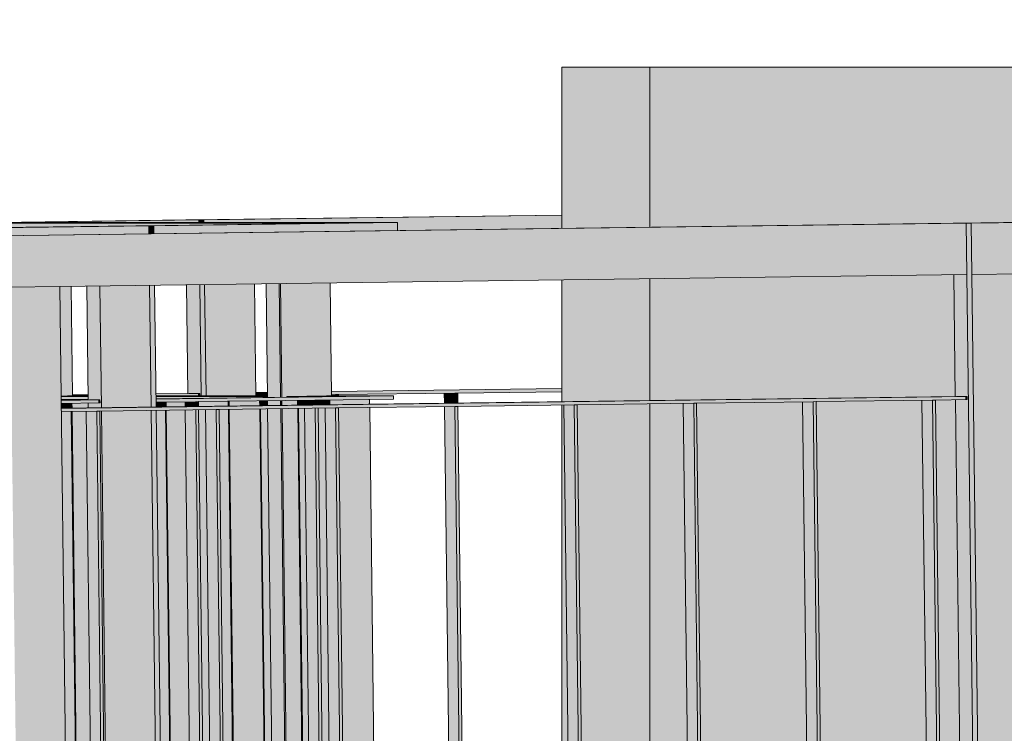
# Model space of a CAD drawing. Header units: centimetres. Extents: x -5472 to 10427, y -400 to 1902.
# Tile 78 of 91: x -3937 to -3841, y 1451 to 1521. Entities that reach past the tile are written whole.
import ezdxf

# ---------------------------------------------------------------- set-up
doc = ezdxf.new("R2010")
doc.units = ezdxf.units.CM
doc.header["$LTSCALE"] = 0.1
doc.header["$MEASUREMENT"] = 0
for name, color, linetype in [('2_kładka_IFC.K_IR', 7, 'Continuous'), ('3_lądowisko.K_IR', 7, 'Continuous'), ('5_opisy.K_IR', 7, 'Continuous')]:
    doc.layers.add(name, color=color, linetype=linetype)
doc.dimstyles.new('GENERATED_STYLE__3', dxfattribs={"dimtxt": 0.18, "dimasz": 18.24, "dimexe": 0.18, "dimexo": 0.0625, "dimgap": 0.09, "dimtad": 0, "dimtih": 1, "dimtoh": 1, "dimdec": 4, "dimzin": 0, "dimdsep": 46, "dimcen": 0.09, "dimadec": 0, "dimazin": 0, "dimtfac": 1, "dimtdec": 4, "dimtmove": 0, "dimatfit": 3, "dimldrblk": 'ARROWHEAD_5', "dimfxl": 1, "dimtolj": 1, "dimtzin": 0, "dimarcsym": 0})

# ---------------------------------------------------------------- blocks, each defined once
blk = doc.blocks.new('ElemPrzekroju_458_1')
at = {"layer": '3_lądowisko.K_IR', "linetype": 'Continuous', "lineweight": 0, "true_color": 0x893309}
for points in [[(-3875.809, 1516), (-3884.392, 1516), (-3884.392, 1500.341), (-3875.809, 1500.454)], [(-3875.809, 1516), (-3884.392, 1516), (-3884.392, 1500.341), (-3875.809, 1500.454)], [(-3884.392, 1483.488), (-3875.809, 1483.601), (-3875.809, 1495.437), (-3884.392, 1495.324)], [(-3884.392, 1483.488), (-3875.809, 1483.601), (-3875.809, 1495.437), (-3884.392, 1495.324)], [(-3884.185, 1483.178), (-3884.392, 1483.175), (-3884.392, 1412.983), (-3883.322, 1412.997)], [(-3884.185, 1483.178), (-3884.392, 1483.175), (-3884.392, 1412.983), (-3883.322, 1412.997)], [(-3882.877, 1483.195), (-3882.014, 1413.014), (-3875.809, 1413.095), (-3875.809, 1483.288)], [(-3882.877, 1483.195), (-3882.014, 1413.014), (-3875.809, 1413.095), (-3875.809, 1483.288)], [(-3884.392, 1412.669), (-3884.392, 1400.84), (-3875.809, 1400.953), (-3875.809, 1412.782)], [(-3884.392, 1412.669), (-3884.392, 1400.84), (-3875.809, 1400.953), (-3875.809, 1412.782)]]:
    blk.add_hatch(color=36, dxfattribs=at).paths.add_polyline_path(points)
at = {"layer": '3_lądowisko.K_IR', "linetype": 'Continuous', "lineweight": 0, "true_color": 0xe75e33}
for points in [[(-3875.809, 1516), (-3875.809, 1500.454), (-3803.277, 1501.408), (-3803.277, 1516)], [(-3875.809, 1483.601), (-3846.134, 1483.991), (-3846.279, 1495.825), (-3875.809, 1495.437)], [(-3839.689, 1495.912), (-3839.543, 1484.078), (-3803.277, 1484.555), (-3803.277, 1496.391)], [(-3872.581, 1483.33), (-3875.809, 1483.288), (-3875.809, 1413.095), (-3871.718, 1413.149)], [(-3871.273, 1483.347), (-3870.41, 1413.166), (-3860.114, 1413.302), (-3860.976, 1483.483)], [(-3859.669, 1483.5), (-3858.806, 1413.319), (-3848.509, 1413.454), (-3849.372, 1483.635)], [(-3846.13, 1483.678), (-3848.065, 1483.652), (-3847.202, 1413.471), (-3845.267, 1413.497)], [(-3837.121, 1483.796), (-3839.539, 1483.765), (-3838.676, 1413.584), (-3836.258, 1413.615)], [(-3825.517, 1483.949), (-3835.813, 1483.814), (-3834.95, 1413.633), (-3824.654, 1413.768)], [(-3824.209, 1483.966), (-3823.346, 1413.785), (-3813.049, 1413.92), (-3813.912, 1484.101)], [(-3812.605, 1484.119), (-3811.742, 1413.938), (-3803.277, 1414.049), (-3803.277, 1484.241)], [(-3803.277, 1413.736), (-3838.672, 1413.27), (-3838.527, 1401.443), (-3803.277, 1401.906)], [(-3875.809, 1412.782), (-3875.809, 1400.953), (-3845.623, 1401.35), (-3845.143, 1401.35), (-3845.143, 1401.356), (-3844.634, 1401.363), (-3844.719, 1408.249), (-3845.202, 1408.249), (-3845.263, 1413.184)], [(-3845.546, 1401.062), (-3845.566, 1400.85), (-3845.56, 1400.35), (-3845.13, 1400.355), (-3845.14, 1401.149), (-3845.497, 1401.145)]]:
    blk.add_hatch(color=13, dxfattribs=at).paths.add_polyline_path(points)
at = {"layer": '3_lądowisko.K_IR', "linetype": 'Continuous', "lineweight": 0, "true_color": 0xa13e14}
for points in [[(-3811.878, 1424.985), (-3811.742, 1413.938), (-3803.277, 1414.049), (-3803.277, 1462.413)], [(-3813.119, 1419.583), (-3814.424, 1413.902), (-3813.049, 1413.92)], [(-3816.134, 1406.462), (-3816.134, 1401.737), (-3803.277, 1401.906), (-3803.277, 1413.736), (-3814.497, 1413.588)]]:
    blk.add_hatch(color=34, dxfattribs=at).paths.add_polyline_path(points)
at = {"layer": '3_lądowisko.K_IR', "color": 7, "linetype": 'Continuous', "lineweight": 15}
for p, q in [((-3884.392, 1516), (-3875.809, 1516)), ((-3884.392, 1500.341), (-3884.392, 1516)), ((-3875.809, 1516), (-3803.277, 1516)), ((-3875.809, 1500.454), (-3875.809, 1516)), ((-3803.277, 1501.408), (-3803.277, 1516)), ((-3803.277, 1484.555), (-3803.277, 1496.391)), ((-3884.392, 1483.488), (-3884.392, 1495.324)), ((-3875.809, 1483.601), (-3875.809, 1495.437)), ((-3803.277, 1414.049), (-3803.277, 1484.241)), ((-3884.392, 1412.983), (-3884.392, 1483.175)), ((-3875.809, 1413.095), (-3875.809, 1483.288)), ((-3803.277, 1401.906), (-3803.277, 1413.736)), ((-3884.392, 1400.84), (-3884.392, 1412.669)), ((-3875.809, 1400.953), (-3875.809, 1412.782))]:
    blk.add_line(p, q, dxfattribs=at)
blk = doc.blocks.new('ElemPrzekroju_648_1')
at = {"layer": '2_kładka_IFC.K_IR', "linetype": 'Continuous', "lineweight": 0, "true_color": 0xe8e8e8}
for points in [[(-3845.857, 1500.848), (-3844.585, 1500.848), (-3453.739, 1505.986), (-3455.011, 1505.986)], [(-3884.392, 1501.632), (-3920.442, 1501.158), (-3919.17, 1501.158), (-3884.392, 1501.616)], [(-4307.755, 1495.565), (-4306.483, 1495.565), (-3924.512, 1500.586), (-3925.784, 1500.586)], [(-3846.341, 1500.842), (-4219.781, 1495.932), (-4218.509, 1495.932), (-3845.069, 1500.842)], [(-3920.926, 1501.152), (-3944.617, 1500.841), (-3938.384, 1500.841), (-3933.549, 1500.904), (-3938.51, 1500.904), (-3919.654, 1501.152)], [(-3933.422, 1500.904), (-3933.549, 1500.904), (-3938.384, 1500.841), (-3938.257, 1500.841)], [(-3933.422, 1500.904), (-3938.257, 1500.841), (-3911.924, 1500.841), (-3907.089, 1500.904)], [(-3925.301, 1500.593), (-3925.784, 1500.586), (-3924.512, 1500.586), (-3924.029, 1500.593)], [(-3925.301, 1500.593), (-3924.029, 1500.593), (-3900.347, 1500.904), (-3906.962, 1500.904), (-3911.797, 1500.841), (-3906.454, 1500.841)], [(-3920.442, 1501.158), (-3920.926, 1501.152), (-3919.654, 1501.152), (-3919.17, 1501.158)], [(-3906.962, 1500.904), (-3907.089, 1500.904), (-3911.924, 1500.841), (-3911.797, 1500.841)], [(-3845.857, 1500.848), (-3846.341, 1500.842), (-3845.069, 1500.842), (-3844.585, 1500.848)], [(-3923.828, 1484.261), (-3923.828, 1484.248), (-3919.573, 1484.303), (-3920.591, 1484.303)], [(-3914.128, 1484.388), (-3914.128, 1484.375), (-3912.994, 1484.39), (-3912.994, 1484.403)], [(-3906.76, 1484.485), (-3906.76, 1484.472), (-3884.392, 1484.766), (-3884.392, 1484.779)], [(-3933.039, 1484.041), (-3933.038, 1483.998), (-3930.416, 1483.998), (-3930.417, 1484.049), (-3932.413, 1484.049)], [(-3930.285, 1483.674), (-3933.034, 1483.638), (-3933.033, 1483.625), (-3929.267, 1483.674)], [(-3846.006, 1483.993), (-3933.024, 1482.849), (-3933.024, 1482.836), (-3844.989, 1483.993)], [(-3930.418, 1484.174), (-3931.944, 1484.154), (-3931.943, 1484.141), (-3930.418, 1484.161)], [(-3912.99, 1484.049), (-3923.825, 1484.049), (-3923.825, 1483.998), (-3912.989, 1483.998)], [(-3923.822, 1483.759), (-3923.822, 1483.746), (-3900.75, 1484.049), (-3907.238, 1484.049), (-3911.106, 1483.998), (-3905.636, 1483.998)]]:
    blk.add_hatch(color=254, dxfattribs=at).paths.add_polyline_path(points)
at = {"layer": '2_kładka_IFC.K_IR', "linetype": 'Continuous', "lineweight": 0, "true_color": 0xd1d1d1}
for points in [[(-3844.585, 1500.848), (-3844.524, 1495.848), (-3458.513, 1500.923), (-3458.328, 1485.924), (-3453.493, 1485.988), (-3453.739, 1505.986)], [(-3919.17, 1501.158), (-3919.167, 1500.904), (-3900.347, 1500.904), (-3900.337, 1500.132), (-3884.392, 1500.341), (-3884.392, 1501.616)], [(-4306.483, 1495.565), (-4306.474, 1494.792), (-4219.799, 1495.932), (-4219.781, 1495.932), (-3924.503, 1499.814), (-3924.512, 1500.586)], [(-4218.509, 1495.932), (-4218.447, 1490.932), (-3845.007, 1495.842), (-3845.069, 1500.842)], [(-3938.51, 1500.904), (-3933.422, 1500.904), (-3919.65, 1500.904), (-3919.654, 1501.152)], [(-3924.512, 1500.586), (-3924.503, 1499.814), (-3924.019, 1499.82), (-3924.029, 1500.593)], [(-3924.029, 1500.593), (-3924.019, 1499.82), (-3900.337, 1500.132), (-3900.347, 1500.904)], [(-3919.17, 1501.158), (-3919.654, 1501.152), (-3919.65, 1500.904), (-3919.167, 1500.904)], [(-3843.93, 1408.249), (-3843.447, 1408.255), (-3844.524, 1495.848), (-3844.585, 1500.848), (-3845.069, 1500.842), (-3845.007, 1495.842)], [(-3843.054, 1376.358), (-3838.219, 1376.422), (-3838.367, 1388.421), (-3839.689, 1495.912), (-3844.524, 1495.848), (-3843.447, 1408.255)], [(-3919.092, 1494.868), (-3919.576, 1494.862), (-3919.443, 1484.049), (-3918.959, 1484.049)], [(-3914.257, 1494.932), (-3919.092, 1494.868), (-3918.959, 1484.049), (-3914.124, 1484.049)], [(-3911.725, 1494.965), (-3911.589, 1483.92), (-3911.105, 1483.926), (-3911.106, 1483.998), (-3907.238, 1484.049), (-3906.755, 1484.049), (-3906.89, 1495.028)], [(-3936.535, 1375.129), (-3931.7, 1375.193), (-3931.848, 1387.192), (-3933.169, 1494.683), (-3938.004, 1494.619)], [(-3933.169, 1494.683), (-3933.039, 1484.041), (-3932.413, 1484.049), (-3931.942, 1484.049), (-3932.073, 1494.697)], [(-3924.441, 1494.798), (-3929.276, 1494.734), (-3929.131, 1482.9), (-3924.296, 1482.964)], [(-3923.958, 1494.804), (-3924.441, 1494.798), (-3924.296, 1482.964), (-3923.812, 1482.97)], [(-3919.573, 1484.303), (-3923.828, 1484.248), (-3923.825, 1484.049), (-3919.57, 1484.049)], [(-3912.994, 1484.39), (-3914.128, 1484.375), (-3914.124, 1484.075), (-3912.99, 1484.09)], [(-3884.392, 1484.766), (-3906.76, 1484.472), (-3906.756, 1484.172), (-3884.392, 1484.466)], [(-3894.492, 1484.333), (-3894.782, 1484.329), (-3894.77, 1483.352), (-3894.48, 1483.356)], [(-3932.067, 1483.698), (-3933.034, 1483.698), (-3933.034, 1483.638), (-3932.066, 1483.651)], [(-3929.267, 1483.674), (-3933.033, 1483.625), (-3933.03, 1483.325), (-3929.264, 1483.374)], [(-3933.03, 1483.325), (-3933.024, 1482.849), (-3932.057, 1482.862), (-3932.062, 1483.338)], [(-3933.024, 1482.836), (-3933.02, 1482.536), (-3844.985, 1483.693), (-3844.989, 1483.993)], [(-3930.413, 1483.698), (-3931.991, 1483.698), (-3931.99, 1483.652), (-3930.412, 1483.673)], [(-3930.408, 1483.359), (-3931.986, 1483.339), (-3931.98, 1482.863), (-3930.403, 1482.883)], [(-3931.943, 1484.141), (-3931.942, 1484.049), (-3930.417, 1484.049), (-3930.418, 1484.161)], [(-3923.822, 1483.746), (-3923.818, 1483.446), (-3900.747, 1483.749), (-3900.75, 1484.049)], [(-3923.818, 1483.446), (-3923.812, 1482.97), (-3922.899, 1482.982), (-3922.905, 1483.458)], [(-3922.828, 1483.459), (-3922.823, 1482.983), (-3920.987, 1483.007), (-3920.993, 1483.483)], [(-3919.685, 1483.5), (-3919.976, 1483.496), (-3919.97, 1483.021), (-3919.68, 1483.024)], [(-3919.685, 1483.5), (-3919.68, 1483.024), (-3916.794, 1483.062), (-3916.8, 1483.538)], [(-3916.723, 1483.539), (-3916.717, 1483.063), (-3913.741, 1483.102), (-3913.747, 1483.578)], [(-3913.671, 1483.579), (-3913.665, 1483.103), (-3912.978, 1483.112), (-3912.984, 1483.588)], [(-3910.059, 1483.627), (-3911.585, 1483.607), (-3911.579, 1483.131), (-3910.053, 1483.151)], [(-3909.389, 1483.636), (-3909.982, 1483.628), (-3909.976, 1483.152), (-3909.383, 1483.16)], [(-3908.081, 1483.653), (-3908.371, 1483.649), (-3908.366, 1483.173), (-3908.075, 1483.177)], [(-3908.081, 1483.653), (-3908.075, 1483.177), (-3907, 1483.191), (-3907.006, 1483.667)], [(-3903.553, 1483.712), (-3906.93, 1483.668), (-3906.924, 1483.192), (-3903.056, 1483.243), (-3903.062, 1483.719)], [(-3906.096, 1484.181), (-3906.386, 1484.177), (-3906.384, 1484.049), (-3906.094, 1484.049)], [(-3870.7, 1413.149), (-3870.41, 1413.153), (-3871.273, 1483.347), (-3871.563, 1483.344)], [(-3859.096, 1413.302), (-3858.806, 1413.306), (-3859.669, 1483.5), (-3859.959, 1483.496)], [(-3847.492, 1413.454), (-3847.202, 1413.458), (-3848.065, 1483.652), (-3848.355, 1483.649)], [(-3932.053, 1482.548), (-3933.02, 1482.536), (-3932.172, 1413.53), (-3931.204, 1413.543)], [(-3930.602, 1482.567), (-3931.976, 1482.549), (-3931.127, 1413.504), (-3929.753, 1413.522)], [(-3928.721, 1412.386), (-3928.431, 1412.39), (-3929.294, 1482.585), (-3929.584, 1482.581)], [(-3924.292, 1482.65), (-3929.127, 1482.587), (-3928.264, 1412.406), (-3923.429, 1412.469)], [(-3924.292, 1482.65), (-3923.429, 1412.469), (-3922.945, 1412.476), (-3923.808, 1482.657)], [(-3923.808, 1482.657), (-3922.958, 1413.531), (-3922.045, 1413.543), (-3922.895, 1482.669)], [(-3922.819, 1482.67), (-3921.968, 1413.504), (-3920.133, 1413.528), (-3920.983, 1482.694)], [(-3919.676, 1482.711), (-3919.966, 1482.707), (-3919.112, 1413.302), (-3918.822, 1413.306)], [(-3918.997, 1482.72), (-3919.676, 1482.711), (-3918.825, 1413.505), (-3918.146, 1413.514)], [(-3917.117, 1412.539), (-3916.827, 1412.543), (-3917.69, 1482.737), (-3917.98, 1482.733)], [(-3916.79, 1482.749), (-3917.69, 1482.737), (-3916.839, 1413.531), (-3915.939, 1413.543)], [(-3916.714, 1482.75), (-3915.862, 1413.504), (-3912.886, 1413.543), (-3913.737, 1482.789)], [(-3913.661, 1482.79), (-3912.809, 1413.504), (-3912.122, 1413.513), (-3912.974, 1482.799)], [(-3910.049, 1482.838), (-3911.575, 1482.817), (-3910.722, 1413.426), (-3910.239, 1413.432), (-3910.239, 1413.504), (-3909.197, 1413.518)], [(-3909.973, 1482.839), (-3909.12, 1413.504), (-3908.527, 1413.512), (-3909.379, 1482.846)], [(-3908.072, 1482.864), (-3908.362, 1482.86), (-3907.508, 1413.455), (-3907.218, 1413.458)], [(-3908.072, 1482.864), (-3907.219, 1413.529), (-3906.541, 1413.538), (-3907.393, 1482.872)], [(-3905.513, 1412.692), (-3905.222, 1412.695), (-3906.086, 1482.89), (-3906.376, 1482.886)], [(-3903.052, 1482.93), (-3906.086, 1482.89), (-3905.233, 1413.515), (-3902.199, 1413.555)], [(-3893.908, 1412.844), (-3893.618, 1412.848), (-3894.481, 1483.042), (-3894.772, 1483.038)], [(-3894.481, 1483.042), (-3893.634, 1414.139), (-3893.629, 1414.139), (-3894.476, 1483.042)], [(-3882.304, 1412.997), (-3882.014, 1413), (-3882.877, 1483.195), (-3883.167, 1483.191)]]:
    blk.add_hatch(color=254, dxfattribs=at).paths.add_polyline_path(points)
at = {"layer": '2_kładka_IFC.K_IR', "linetype": 'Continuous', "lineweight": 0, "true_color": 0x939393}
for points in [[(-3938.257, 1500.841), (-3938.252, 1500.423), (-3911.923, 1500.769), (-3911.924, 1500.841)], [(-3938.257, 1500.841), (-3938.252, 1500.423), (-3911.923, 1500.769), (-3911.924, 1500.841)], [(-3911.797, 1500.841), (-3911.924, 1500.841), (-3911.923, 1500.769), (-3911.796, 1500.77)], [(-3911.797, 1500.841), (-3911.924, 1500.841), (-3911.923, 1500.769), (-3911.796, 1500.77)], [(-3911.797, 1500.841), (-3911.796, 1500.77), (-3906.454, 1500.841)], [(-3911.797, 1500.841), (-3911.796, 1500.77), (-3906.454, 1500.841)], [(-3845.007, 1495.842), (-3846.279, 1495.825), (-3846.134, 1483.991), (-3846.006, 1483.993), (-3844.989, 1483.993), (-3844.985, 1483.693), (-3846.13, 1483.678), (-3845.267, 1413.497), (-3845.14, 1413.499), (-3844.122, 1413.499), (-3844.118, 1413.199), (-3845.263, 1413.184), (-3845.202, 1408.249), (-3843.93, 1408.249)], [(-3845.007, 1495.842), (-3846.279, 1495.825), (-3846.134, 1483.991), (-3846.006, 1483.993), (-3844.989, 1483.993), (-3844.985, 1483.693), (-3846.13, 1483.678), (-3845.267, 1413.497), (-3845.14, 1413.499), (-3844.122, 1413.499), (-3844.118, 1413.199), (-3845.263, 1413.184), (-3845.202, 1408.249), (-3843.93, 1408.249)], [(-3919.576, 1494.862), (-3920.848, 1494.845), (-3920.718, 1484.302), (-3920.591, 1484.303), (-3919.573, 1484.303), (-3919.57, 1484.049), (-3919.443, 1484.049)], [(-3919.576, 1494.862), (-3920.848, 1494.845), (-3920.718, 1484.302), (-3920.591, 1484.303), (-3919.573, 1484.303), (-3919.57, 1484.049), (-3919.443, 1484.049)], [(-3911.852, 1494.963), (-3913.124, 1494.946), (-3912.988, 1483.902), (-3911.716, 1483.918)], [(-3911.852, 1494.963), (-3913.124, 1494.946), (-3912.988, 1483.902), (-3911.716, 1483.918)], [(-3911.725, 1494.965), (-3911.852, 1494.963), (-3911.716, 1483.918), (-3911.589, 1483.92)], [(-3911.725, 1494.965), (-3911.852, 1494.963), (-3911.716, 1483.918), (-3911.589, 1483.92)], [(-3930.548, 1494.717), (-3930.412, 1483.673), (-3930.285, 1483.674), (-3929.267, 1483.674), (-3929.264, 1483.374), (-3930.408, 1483.359), (-3930.403, 1482.883), (-3929.131, 1482.9), (-3929.276, 1494.734)], [(-3930.548, 1494.717), (-3930.412, 1483.673), (-3930.285, 1483.674), (-3929.267, 1483.674), (-3929.264, 1483.374), (-3930.408, 1483.359), (-3930.403, 1482.883), (-3929.131, 1482.9), (-3929.276, 1494.734)], [(-3895.799, 1484.316), (-3895.787, 1483.338), (-3894.77, 1483.352), (-3894.782, 1484.329)], [(-3895.799, 1484.316), (-3895.787, 1483.338), (-3894.77, 1483.352), (-3894.782, 1484.329)], [(-3933.038, 1483.998), (-3933.034, 1483.698), (-3930.413, 1483.698), (-3930.416, 1483.998)], [(-3933.038, 1483.998), (-3933.034, 1483.698), (-3930.413, 1483.698), (-3930.416, 1483.998)], [(-3931.991, 1483.698), (-3932.067, 1483.698), (-3932.066, 1483.651), (-3931.99, 1483.652)], [(-3931.991, 1483.698), (-3932.067, 1483.698), (-3932.066, 1483.651), (-3931.99, 1483.652)], [(-3932.062, 1483.338), (-3932.057, 1482.862), (-3931.98, 1482.863), (-3931.986, 1483.339)], [(-3932.062, 1483.338), (-3932.057, 1482.862), (-3931.98, 1482.863), (-3931.986, 1483.339)], [(-3912.989, 1483.998), (-3923.825, 1483.998), (-3923.822, 1483.759), (-3912.988, 1483.902)], [(-3912.989, 1483.998), (-3923.825, 1483.998), (-3923.822, 1483.759), (-3912.988, 1483.902)], [(-3922.828, 1483.459), (-3922.905, 1483.458), (-3922.899, 1482.982), (-3922.823, 1482.983)], [(-3922.828, 1483.459), (-3922.905, 1483.458), (-3922.899, 1482.982), (-3922.823, 1482.983)], [(-3920.993, 1483.483), (-3920.987, 1483.007), (-3919.97, 1483.021), (-3919.976, 1483.496)], [(-3920.993, 1483.483), (-3920.987, 1483.007), (-3919.97, 1483.021), (-3919.976, 1483.496)], [(-3916.723, 1483.539), (-3916.8, 1483.538), (-3916.794, 1483.062), (-3916.717, 1483.063)], [(-3916.723, 1483.539), (-3916.8, 1483.538), (-3916.794, 1483.062), (-3916.717, 1483.063)], [(-3913.671, 1483.579), (-3913.747, 1483.578), (-3913.741, 1483.102), (-3913.665, 1483.103)], [(-3913.671, 1483.579), (-3913.747, 1483.578), (-3913.741, 1483.102), (-3913.665, 1483.103)], [(-3912.984, 1483.588), (-3912.978, 1483.112), (-3911.706, 1483.129), (-3911.712, 1483.605)], [(-3912.984, 1483.588), (-3912.978, 1483.112), (-3911.706, 1483.129), (-3911.712, 1483.605)], [(-3911.585, 1483.607), (-3911.712, 1483.605), (-3911.706, 1483.129), (-3911.579, 1483.131)], [(-3911.585, 1483.607), (-3911.712, 1483.605), (-3911.706, 1483.129), (-3911.579, 1483.131)], [(-3911.106, 1483.998), (-3911.105, 1483.926), (-3905.636, 1483.998)], [(-3911.106, 1483.998), (-3911.105, 1483.926), (-3905.636, 1483.998)], [(-3909.982, 1483.628), (-3910.059, 1483.627), (-3910.053, 1483.151), (-3909.976, 1483.152)], [(-3909.982, 1483.628), (-3910.059, 1483.627), (-3910.053, 1483.151), (-3909.976, 1483.152)], [(-3909.389, 1483.636), (-3909.383, 1483.16), (-3908.366, 1483.173), (-3908.371, 1483.649)], [(-3909.389, 1483.636), (-3909.383, 1483.16), (-3908.366, 1483.173), (-3908.371, 1483.649)], [(-3906.93, 1483.668), (-3907.006, 1483.667), (-3907, 1483.191), (-3906.924, 1483.192)], [(-3906.93, 1483.668), (-3907.006, 1483.667), (-3907, 1483.191), (-3906.924, 1483.192)], [(-3906.386, 1484.177), (-3906.756, 1484.172), (-3906.755, 1484.049), (-3906.384, 1484.049)], [(-3906.386, 1484.177), (-3906.756, 1484.172), (-3906.755, 1484.049), (-3906.384, 1484.049)], [(-3872.581, 1483.33), (-3871.718, 1413.149), (-3870.7, 1413.149), (-3871.563, 1483.344)], [(-3872.581, 1483.33), (-3871.718, 1413.149), (-3870.7, 1413.149), (-3871.563, 1483.344)], [(-3860.976, 1483.483), (-3860.114, 1413.302), (-3859.096, 1413.302), (-3859.959, 1483.496)], [(-3860.976, 1483.483), (-3860.114, 1413.302), (-3859.096, 1413.302), (-3859.959, 1483.496)], [(-3849.372, 1483.635), (-3848.509, 1413.454), (-3847.492, 1413.454), (-3848.355, 1483.649)], [(-3849.372, 1483.635), (-3848.509, 1413.454), (-3847.492, 1413.454), (-3848.355, 1483.649)], [(-3931.976, 1482.549), (-3932.053, 1482.548), (-3931.204, 1413.504), (-3931.127, 1413.504)], [(-3931.976, 1482.549), (-3932.053, 1482.548), (-3931.204, 1413.504), (-3931.127, 1413.504)], [(-3930.602, 1482.567), (-3929.739, 1412.386), (-3928.721, 1412.386), (-3929.584, 1482.581)], [(-3930.602, 1482.567), (-3929.739, 1412.386), (-3928.721, 1412.386), (-3929.584, 1482.581)], [(-3929.127, 1482.587), (-3929.294, 1482.585), (-3928.441, 1413.18), (-3928.401, 1413.18), (-3928.397, 1412.88), (-3928.437, 1412.879), (-3928.431, 1412.404), (-3928.264, 1412.406)], [(-3929.127, 1482.587), (-3929.294, 1482.585), (-3928.441, 1413.18), (-3928.401, 1413.18), (-3928.397, 1412.88), (-3928.437, 1412.879), (-3928.431, 1412.404), (-3928.264, 1412.406)], [(-3922.819, 1482.67), (-3922.895, 1482.669), (-3922.045, 1413.504), (-3921.968, 1413.504)], [(-3922.819, 1482.67), (-3922.895, 1482.669), (-3922.045, 1413.504), (-3921.968, 1413.504)], [(-3919.966, 1482.707), (-3920.983, 1482.694), (-3920.13, 1413.302), (-3919.112, 1413.302)], [(-3919.966, 1482.707), (-3920.983, 1482.694), (-3920.13, 1413.302), (-3919.112, 1413.302)], [(-3918.997, 1482.72), (-3918.134, 1412.539), (-3917.117, 1412.539), (-3917.98, 1482.733)], [(-3918.997, 1482.72), (-3918.134, 1412.539), (-3917.117, 1412.539), (-3917.98, 1482.733)], [(-3916.714, 1482.75), (-3916.79, 1482.749), (-3915.939, 1413.504), (-3915.862, 1413.504)], [(-3916.714, 1482.75), (-3916.79, 1482.749), (-3915.939, 1413.504), (-3915.862, 1413.504)], [(-3913.661, 1482.79), (-3913.737, 1482.789), (-3912.885, 1413.504), (-3912.809, 1413.504)], [(-3913.661, 1482.79), (-3913.737, 1482.789), (-3912.885, 1413.504), (-3912.809, 1413.504)], [(-3912.974, 1482.799), (-3912.121, 1413.407), (-3910.849, 1413.424), (-3911.703, 1482.816)], [(-3912.974, 1482.799), (-3912.121, 1413.407), (-3910.849, 1413.424), (-3911.703, 1482.816)], [(-3911.575, 1482.817), (-3911.703, 1482.816), (-3910.849, 1413.424), (-3910.722, 1413.426)], [(-3911.575, 1482.817), (-3911.703, 1482.816), (-3910.849, 1413.424), (-3910.722, 1413.426)], [(-3909.973, 1482.839), (-3910.049, 1482.838), (-3909.196, 1413.504), (-3909.12, 1413.504)], [(-3909.973, 1482.839), (-3910.049, 1482.838), (-3909.196, 1413.504), (-3909.12, 1413.504)], [(-3909.379, 1482.846), (-3908.526, 1413.455), (-3907.508, 1413.455), (-3908.362, 1482.86)], [(-3909.379, 1482.846), (-3908.526, 1413.455), (-3907.508, 1413.455), (-3908.362, 1482.86)], [(-3907.393, 1482.872), (-3906.53, 1412.692), (-3905.513, 1412.692), (-3906.376, 1482.886)], [(-3907.393, 1482.872), (-3906.53, 1412.692), (-3905.513, 1412.692), (-3906.376, 1482.886)], [(-3895.789, 1483.025), (-3894.926, 1412.844), (-3893.908, 1412.844), (-3894.772, 1483.038)], [(-3895.789, 1483.025), (-3894.926, 1412.844), (-3893.908, 1412.844), (-3894.772, 1483.038)], [(-3884.185, 1483.178), (-3883.322, 1412.997), (-3882.304, 1412.997), (-3883.167, 1483.191)], [(-3884.185, 1483.178), (-3883.322, 1412.997), (-3882.304, 1412.997), (-3883.167, 1483.191)]]:
    blk.add_hatch(color=252, dxfattribs=at).paths.add_polyline_path(points)
at = {"layer": '2_kładka_IFC.K_IR', "linetype": 'Continuous', "lineweight": 0, "true_color": 0xa3a3a3}
for points in [[(-3911.725, 1494.965), (-3911.589, 1483.92), (-3911.105, 1483.926), (-3911.106, 1483.998), (-3909.632, 1484.018), (-3907.102, 1495.026)], [(-3933.169, 1494.683), (-3933.129, 1491.376), (-3932.366, 1494.693)], [(-3919.573, 1484.303), (-3919.74, 1484.301), (-3919.737, 1484.049), (-3919.57, 1484.049)], [(-3932.067, 1483.698), (-3933.034, 1483.698), (-3933.034, 1483.638), (-3932.066, 1483.651)], [(-3933.03, 1483.325), (-3933.024, 1482.849), (-3932.057, 1482.862), (-3932.062, 1483.338)], [(-3930.413, 1483.698), (-3931.991, 1483.698), (-3931.99, 1483.652), (-3930.412, 1483.673)], [(-3930.408, 1483.359), (-3931.986, 1483.339), (-3931.98, 1482.863), (-3930.403, 1482.883)], [(-3929.267, 1483.674), (-3929.434, 1483.672), (-3929.43, 1483.372), (-3929.264, 1483.374)], [(-3923.818, 1483.446), (-3923.812, 1482.97), (-3922.899, 1482.982), (-3922.905, 1483.458)], [(-3922.828, 1483.459), (-3922.823, 1482.983), (-3920.987, 1483.007), (-3920.993, 1483.483)], [(-3919.685, 1483.5), (-3919.68, 1483.024), (-3916.794, 1483.062), (-3916.8, 1483.538)], [(-3916.723, 1483.539), (-3916.717, 1483.063), (-3913.741, 1483.102), (-3913.747, 1483.578)], [(-3913.671, 1483.579), (-3913.665, 1483.103), (-3912.978, 1483.112), (-3912.984, 1483.588)], [(-3910.059, 1483.627), (-3911.585, 1483.607), (-3911.579, 1483.131), (-3910.053, 1483.151)], [(-3909.389, 1483.636), (-3909.982, 1483.628), (-3909.976, 1483.152), (-3909.383, 1483.16)], [(-3908.081, 1483.653), (-3908.075, 1483.177), (-3907, 1483.191), (-3907.006, 1483.667)], [(-3906.93, 1483.668), (-3906.924, 1483.192), (-3903.179, 1483.241), (-3903.069, 1483.719)], [(-3845.155, 1483.991), (-3845.151, 1483.691), (-3844.985, 1483.693), (-3844.989, 1483.993)], [(-3932.053, 1482.548), (-3933.02, 1482.536), (-3932.941, 1476.069), (-3932.022, 1480.065)], [(-3931.976, 1482.549), (-3931.795, 1467.769), (-3930.489, 1473.449), (-3930.602, 1482.567)], [(-3922.895, 1482.669), (-3923.808, 1482.657), (-3923.73, 1476.292), (-3922.863, 1480.065)], [(-3920.983, 1482.694), (-3922.819, 1482.67), (-3922.636, 1467.769), (-3920.893, 1475.351)], [(-3919.676, 1482.711), (-3919.497, 1468.142), (-3918.853, 1470.945), (-3918.997, 1482.72)], [(-3916.79, 1482.749), (-3917.69, 1482.737), (-3917.611, 1476.347), (-3916.757, 1480.065)], [(-3913.737, 1482.789), (-3916.714, 1482.75), (-3916.529, 1467.769), (-3913.704, 1480.065)], [(-3913.661, 1482.79), (-3912.809, 1413.504), (-3912.122, 1413.513), (-3912.974, 1482.799)], [(-3910.049, 1482.838), (-3911.575, 1482.817), (-3910.722, 1413.426), (-3910.239, 1413.432), (-3910.239, 1413.504), (-3909.197, 1413.518)], [(-3909.379, 1482.846), (-3909.973, 1482.839), (-3909.787, 1467.769), (-3909.224, 1470.22)], [(-3907.393, 1482.872), (-3908.072, 1482.864), (-3907.983, 1475.622), (-3907.339, 1478.425)], [(-3903.251, 1482.927), (-3906.086, 1482.89), (-3905.942, 1471.231), (-3905.939, 1471.231)], [(-3894.364, 1473.488), (-3893.634, 1414.139), (-3893.629, 1414.139), (-3894.358, 1473.488)]]:
    blk.add_hatch(color=253, dxfattribs=at).paths.add_polyline_path(points)
at = {"layer": '2_kładka_IFC.K_IR', "linetype": 'Continuous', "lineweight": 0, "true_color": 0xaaaaaa}
for points in [[(-3922.09, 1484.284), (-3919.74, 1484.301), (-3919.573, 1484.303), (-3920.591, 1484.303)], [(-3933.038, 1483.998), (-3930.416, 1483.998), (-3930.417, 1484.018), (-3933.038, 1484.018)], [(-3930.285, 1483.674), (-3931.783, 1483.655), (-3929.434, 1483.672), (-3929.267, 1483.674)], [(-3923.825, 1483.998), (-3912.989, 1483.998), (-3912.989, 1484.02), (-3913.23, 1484.018), (-3923.825, 1484.018)], [(-3906.69, 1483.998), (-3905.215, 1484.018), (-3909.632, 1484.018), (-3911.106, 1483.998)], [(-3846.006, 1483.993), (-3847.505, 1483.973), (-3845.155, 1483.991), (-3844.989, 1483.993)]]:
    blk.add_hatch(color=253, dxfattribs=at).paths.add_polyline_path(points)
at = {"layer": '2_kładka_IFC.K_IR', "color": 7, "linetype": 'Continuous', "lineweight": 15}
for p, q in [((-3455.011, 1505.986), (-3845.857, 1500.848)), ((-3453.739, 1505.986), (-3844.585, 1500.848)), ((-3884.392, 1501.632), (-3920.442, 1501.158)), ((-3884.392, 1501.616), (-3919.17, 1501.158)), ((-4307.755, 1495.565), (-3925.784, 1500.586)), ((-4306.483, 1495.565), (-3924.512, 1500.586)), ((-3846.341, 1500.842), (-4219.781, 1495.932)), ((-3845.069, 1500.842), (-4218.509, 1495.932)), ((-3944.617, 1500.841), (-3920.926, 1501.152)), ((-3938.51, 1500.904), (-3919.654, 1501.152)), ((-3933.549, 1500.904), (-3938.51, 1500.904)), ((-3938.384, 1500.841), (-3933.549, 1500.904)), ((-3938.257, 1500.841), (-3933.422, 1500.904)), ((-3911.924, 1500.841), (-3938.257, 1500.841)), ((-3933.422, 1500.904), (-3933.549, 1500.904)), ((-3907.089, 1500.904), (-3933.422, 1500.904)), ((-3925.784, 1500.586), (-3925.301, 1500.593)), ((-3925.784, 1500.586), (-3924.512, 1500.586)), ((-3925.301, 1500.593), (-3906.454, 1500.841)), ((-3925.301, 1500.593), (-3924.029, 1500.593)), ((-3924.512, 1500.586), (-3924.029, 1500.593)), ((-3924.512, 1500.586), (-3924.503, 1499.814)), ((-3924.029, 1500.593), (-3900.347, 1500.904)), ((-3924.029, 1500.593), (-3924.019, 1499.82)), ((-3920.926, 1501.152), (-3920.442, 1501.158)), ((-3920.926, 1501.152), (-3919.654, 1501.152)), ((-3920.442, 1501.158), (-3919.17, 1501.158)), ((-3919.654, 1501.152), (-3919.17, 1501.158)), ((-3919.654, 1501.152), (-3919.65, 1500.904)), ((-3919.17, 1501.158), (-3919.167, 1500.904)), ((-3911.924, 1500.841), (-3907.089, 1500.904)), ((-3911.923, 1500.769), (-3911.924, 1500.841)), ((-3911.797, 1500.841), (-3911.924, 1500.841)), ((-3911.797, 1500.841), (-3906.962, 1500.904)), ((-3911.796, 1500.77), (-3911.797, 1500.841)), ((-3906.454, 1500.841), (-3911.797, 1500.841)), ((-3906.962, 1500.904), (-3907.089, 1500.904)), ((-3900.347, 1500.904), (-3906.962, 1500.904)), ((-3900.337, 1500.132), (-3900.347, 1500.904)), ((-3845.857, 1500.848), (-3846.341, 1500.842)), ((-3845.069, 1500.842), (-3846.341, 1500.842)), ((-3844.585, 1500.848), (-3845.857, 1500.848)), ((-3844.585, 1500.848), (-3845.069, 1500.842)), ((-3845.007, 1495.842), (-3845.069, 1500.842)), ((-3844.524, 1495.848), (-3844.585, 1500.848)), ((-3933.169, 1494.683), (-3845.007, 1495.842)), ((-3846.134, 1483.991), (-3846.279, 1495.825)), ((-3845.007, 1495.842), (-3843.93, 1408.249)), ((-3839.689, 1495.912), (-3844.524, 1495.848)), ((-3844.524, 1495.848), (-3843.447, 1408.255)), ((-3920.848, 1494.845), (-3920.718, 1484.302)), ((-3919.576, 1494.862), (-3919.443, 1484.049)), ((-3918.959, 1484.049), (-3919.092, 1494.868)), ((-3914.257, 1494.932), (-3914.124, 1484.049)), ((-3913.124, 1494.946), (-3912.988, 1483.902)), ((-3911.716, 1483.918), (-3911.852, 1494.963)), ((-3911.725, 1494.965), (-3911.589, 1483.92)), ((-3906.89, 1495.028), (-3906.755, 1484.049)), ((-3933.169, 1494.683), (-3938.004, 1494.619)), ((-3933.169, 1494.683), (-3931.848, 1387.192)), ((-3932.073, 1494.697), (-3931.942, 1484.049)), ((-3930.548, 1494.717), (-3930.412, 1483.673)), ((-3929.276, 1494.734), (-3929.131, 1482.9)), ((-3924.441, 1494.798), (-3924.296, 1482.964)), ((-3923.958, 1494.804), (-3923.812, 1482.97)), ((-3923.828, 1484.261), (-3920.591, 1484.303)), ((-3919.573, 1484.303), (-3923.828, 1484.248)), ((-3920.591, 1484.303), (-3919.573, 1484.303)), ((-3919.573, 1484.303), (-3919.57, 1484.049)), ((-3914.128, 1484.388), (-3912.994, 1484.403)), ((-3912.994, 1484.39), (-3914.128, 1484.375)), ((-3906.76, 1484.485), (-3884.392, 1484.779)), ((-3884.392, 1484.766), (-3906.76, 1484.472)), ((-3894.782, 1484.329), (-3906.096, 1484.181)), ((-3895.787, 1483.338), (-3895.799, 1484.316)), ((-3894.782, 1484.329), (-3894.492, 1484.333)), ((-3894.77, 1483.352), (-3894.782, 1484.329)), ((-3884.392, 1484.466), (-3894.492, 1484.333)), ((-3894.48, 1483.356), (-3894.492, 1484.333)), ((-3933.039, 1484.041), (-3932.413, 1484.049)), ((-3930.416, 1483.998), (-3933.038, 1483.998)), ((-3932.067, 1483.698), (-3933.034, 1483.698)), ((-3933.034, 1483.638), (-3930.285, 1483.674)), ((-3929.267, 1483.674), (-3933.033, 1483.625)), ((-3929.264, 1483.374), (-3933.03, 1483.325)), ((-3933.024, 1482.849), (-3846.006, 1483.993)), ((-3844.989, 1483.993), (-3933.024, 1482.836)), ((-3932.413, 1484.049), (-3930.417, 1484.049)), ((-3932.066, 1483.651), (-3932.067, 1483.698)), ((-3932.067, 1483.698), (-3931.991, 1483.698)), ((-3932.057, 1482.862), (-3932.062, 1483.338)), ((-3931.99, 1483.652), (-3931.991, 1483.698)), ((-3930.413, 1483.698), (-3931.991, 1483.698)), ((-3931.98, 1482.863), (-3931.986, 1483.339)), ((-3931.944, 1484.154), (-3930.418, 1484.174)), ((-3930.418, 1484.161), (-3931.943, 1484.141)), ((-3930.408, 1483.359), (-3930.403, 1482.883)), ((-3930.285, 1483.674), (-3929.267, 1483.674)), ((-3929.267, 1483.674), (-3929.264, 1483.374)), ((-3923.825, 1484.049), (-3912.99, 1484.049)), ((-3912.989, 1483.998), (-3923.825, 1483.998)), ((-3900.75, 1484.049), (-3923.822, 1483.746)), ((-3905.636, 1483.998), (-3923.822, 1483.759)), ((-3919.976, 1483.496), (-3923.818, 1483.446)), ((-3922.899, 1482.982), (-3922.905, 1483.458)), ((-3922.823, 1482.983), (-3922.828, 1483.459)), ((-3920.987, 1483.007), (-3920.993, 1483.483)), ((-3919.976, 1483.496), (-3919.685, 1483.5)), ((-3919.97, 1483.021), (-3919.976, 1483.496)), ((-3908.371, 1483.649), (-3919.685, 1483.5)), ((-3919.68, 1483.024), (-3919.685, 1483.5)), ((-3916.794, 1483.062), (-3916.8, 1483.538)), ((-3916.717, 1483.063), (-3916.723, 1483.539)), ((-3912.99, 1484.09), (-3914.124, 1484.075)), ((-3913.741, 1483.102), (-3913.747, 1483.578)), ((-3913.665, 1483.103), (-3913.671, 1483.579)), ((-3912.984, 1483.588), (-3912.978, 1483.112)), ((-3911.706, 1483.129), (-3911.712, 1483.605)), ((-3911.585, 1483.607), (-3911.579, 1483.131)), ((-3911.106, 1483.998), (-3907.238, 1484.049)), ((-3911.106, 1483.998), (-3911.105, 1483.926)), ((-3905.636, 1483.998), (-3911.106, 1483.998)), ((-3910.053, 1483.151), (-3910.059, 1483.627)), ((-3909.976, 1483.152), (-3909.982, 1483.628)), ((-3909.383, 1483.16), (-3909.389, 1483.636)), ((-3908.371, 1483.649), (-3908.081, 1483.653)), ((-3908.366, 1483.173), (-3908.371, 1483.649)), ((-3900.747, 1483.749), (-3908.081, 1483.653)), ((-3908.075, 1483.177), (-3908.081, 1483.653)), ((-3907.238, 1484.049), (-3900.75, 1484.049)), ((-3907, 1483.191), (-3907.006, 1483.667)), ((-3906.924, 1483.192), (-3906.93, 1483.668)), ((-3906.386, 1484.177), (-3906.756, 1484.172)), ((-3906.386, 1484.177), (-3906.096, 1484.181)), ((-3906.384, 1484.049), (-3906.386, 1484.177)), ((-3906.094, 1484.049), (-3906.096, 1484.181)), ((-3903.056, 1483.243), (-3903.062, 1483.719)), ((-3900.75, 1484.049), (-3900.747, 1483.749)), ((-3871.563, 1483.344), (-3882.877, 1483.195)), ((-3871.718, 1413.149), (-3872.581, 1483.33)), ((-3871.563, 1483.344), (-3871.273, 1483.347)), ((-3870.7, 1413.149), (-3871.563, 1483.344)), ((-3859.959, 1483.496), (-3871.273, 1483.347)), ((-3870.41, 1413.153), (-3871.273, 1483.347)), ((-3860.114, 1413.302), (-3860.976, 1483.483)), ((-3859.959, 1483.496), (-3859.669, 1483.5)), ((-3859.096, 1413.302), (-3859.959, 1483.496)), ((-3848.355, 1483.649), (-3859.669, 1483.5)), ((-3858.806, 1413.306), (-3859.669, 1483.5)), ((-3848.509, 1413.454), (-3849.372, 1483.635)), ((-3848.355, 1483.649), (-3848.065, 1483.652)), ((-3847.492, 1413.454), (-3848.355, 1483.649)), ((-3844.985, 1483.693), (-3848.065, 1483.652)), ((-3847.202, 1413.458), (-3848.065, 1483.652)), ((-3845.267, 1413.497), (-3846.13, 1483.678)), ((-3846.006, 1483.993), (-3844.989, 1483.993)), ((-3844.989, 1483.993), (-3844.985, 1483.693)), ((-3929.584, 1482.581), (-3933.02, 1482.536)), ((-3931.204, 1413.504), (-3932.053, 1482.548)), ((-3931.127, 1413.504), (-3931.976, 1482.549)), ((-3929.739, 1412.386), (-3930.602, 1482.567)), ((-3929.584, 1482.581), (-3929.294, 1482.585)), ((-3928.721, 1412.386), (-3929.584, 1482.581)), ((-3917.98, 1482.733), (-3929.294, 1482.585)), ((-3928.431, 1412.39), (-3929.294, 1482.585)), ((-3929.127, 1482.587), (-3928.264, 1412.406)), ((-3924.292, 1482.65), (-3923.429, 1412.469)), ((-3923.808, 1482.657), (-3922.945, 1412.476)), ((-3922.045, 1413.504), (-3922.895, 1482.669)), ((-3921.968, 1413.504), (-3922.819, 1482.67)), ((-3920.13, 1413.302), (-3920.983, 1482.694)), ((-3919.112, 1413.302), (-3919.966, 1482.707)), ((-3918.822, 1413.306), (-3919.676, 1482.711)), ((-3918.134, 1412.539), (-3918.997, 1482.72)), ((-3917.98, 1482.733), (-3917.69, 1482.737)), ((-3917.117, 1412.539), (-3917.98, 1482.733)), ((-3906.376, 1482.886), (-3917.69, 1482.737)), ((-3916.827, 1412.543), (-3917.69, 1482.737)), ((-3915.939, 1413.504), (-3916.79, 1482.749)), ((-3915.862, 1413.504), (-3916.714, 1482.75)), ((-3912.885, 1413.504), (-3913.737, 1482.789)), ((-3912.809, 1413.504), (-3913.661, 1482.79)), ((-3912.974, 1482.799), (-3912.121, 1413.407)), ((-3910.849, 1413.424), (-3911.703, 1482.816)), ((-3911.575, 1482.817), (-3910.722, 1413.426)), ((-3909.196, 1413.504), (-3910.049, 1482.838)), ((-3909.12, 1413.504), (-3909.973, 1482.839)), ((-3908.526, 1413.455), (-3909.379, 1482.846)), ((-3907.508, 1413.455), (-3908.362, 1482.86)), ((-3907.218, 1413.458), (-3908.072, 1482.864)), ((-3906.53, 1412.692), (-3907.393, 1482.872)), ((-3906.376, 1482.886), (-3906.086, 1482.89)), ((-3905.513, 1412.692), (-3906.376, 1482.886)), ((-3894.772, 1483.038), (-3906.086, 1482.89)), ((-3905.222, 1412.695), (-3906.086, 1482.89)), ((-3902.199, 1413.555), (-3903.052, 1482.93)), ((-3894.926, 1412.844), (-3895.789, 1483.025)), ((-3894.772, 1483.038), (-3894.481, 1483.042)), ((-3893.908, 1412.844), (-3894.772, 1483.038)), ((-3883.167, 1483.191), (-3894.481, 1483.042)), ((-3893.618, 1412.848), (-3894.481, 1483.042)), ((-3893.629, 1414.139), (-3894.476, 1483.042)), ((-3883.322, 1412.997), (-3884.185, 1483.178)), ((-3883.167, 1483.191), (-3882.877, 1483.195)), ((-3882.304, 1412.997), (-3883.167, 1483.191)), ((-3882.014, 1413), (-3882.877, 1483.195))]:
    blk.add_line(p, q, dxfattribs=at)
blk = doc.blocks.new('ARROWHEAD_5')
at = {"linetype": 'Continuous', "lineweight": 0}
blk.add_hatch(color=0, dxfattribs=at).paths.add_polyline_path([(-1, 0.2679), (0, 0), (-1, -0.2679)])
at = {"color": 0, "linetype": 'Continuous', "lineweight": 0}
blk.add_line((0, 0), (-1, 0), dxfattribs=at)

msp = doc.modelspace()

# ---------------------------------------------------------------- block references
at = {"layer": '2_kładka_IFC.K_IR', "lineweight": 0}
msp.add_blockref('ElemPrzekroju_648_1', (0, 0), dxfattribs=at)
at = {"layer": '3_lądowisko.K_IR', "lineweight": 0}
msp.add_blockref('ElemPrzekroju_458_1', (0, 0), dxfattribs=at)

# ---------------------------------------------------------------- leaders
at = {"layer": '5_opisy.K_IR', "color": 7, "linetype": 'Continuous', "lineweight": 0, "annotation_type": 0, "has_hookline": 1, "hookline_direction": 0, "text_width": 367.94}
msp.add_leader([(-4380.443, 1520.616), (-4130.643, 1181.594), (-4105.342, 1181.594)], dimstyle='GENERATED_STYLE__3', dxfattribs=at)

doc.saveas('drawing.dxf')
